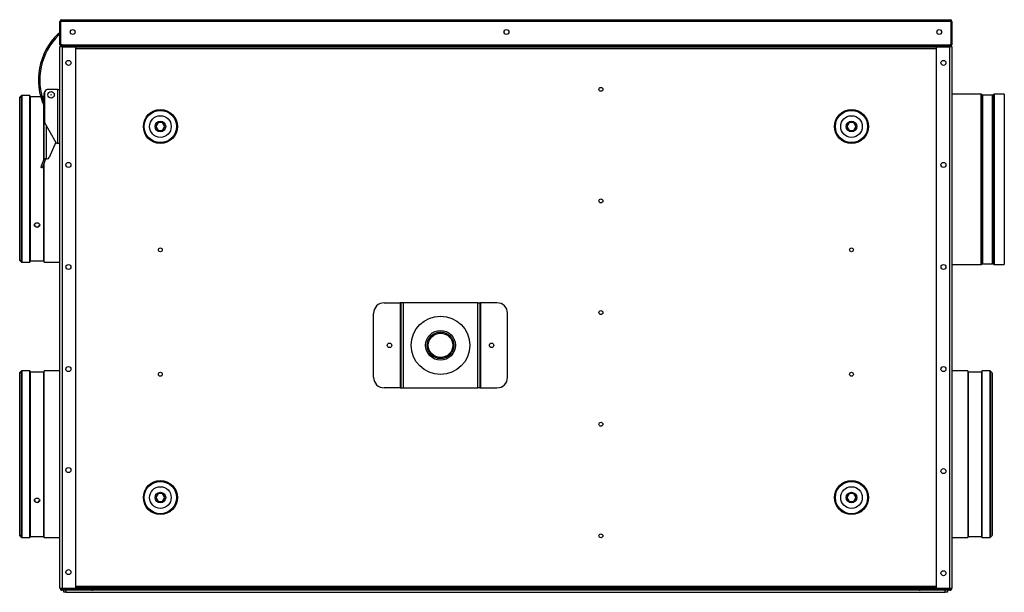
# Model space of a CAD drawing. Header units: millimetres. Extents: x 236 to 3393, y 257 to 3307.
# Tile 4 of 9: x 1115 to 2041, y 2768 to 3307. Entities that reach past the tile are written whole.
import ezdxf

# ---------------------------------------------------------------- set-up
doc = ezdxf.new("R2010")
doc.units = ezdxf.units.MM
for name, color, linetype in [('BURTA', 7, 'Continuous'), ('Domyślne', 7, 'Continuous'), ('DRZWI_ZEW_H', 7, 'Continuous'), ('KOLNIERZ_160', 7, 'Continuous'), ('KOLNIERZ_160_PK', 7, 'Continuous'), ('MOC_REKU_TYŁ_NOW', 7, 'Continuous'), ('OBUDOWA_H', 7, 'Continuous'), ('PODLOGA_SKOS', 7, 'Continuous'), ('STOPKA', 7, 'Continuous'), ('TACKA_350V3', 7, 'Continuous'), ('TYL_DOL_SKOS', 7, 'Continuous'), ('UCHWYT_SYFONU_2S', 7, 'Continuous')]:
    doc.layers.add(name, color=color, linetype=linetype)

# ---------------------------------------------------------------- blocks, each defined once
blk = doc.blocks.new('SE4')
at = {"layer": 'BURTA', "color": 7, "linetype": 'Continuous'}
for p, q in [((1150.69, 3241.36), (1141.43, 3241.36)), ((1144.31, 3241.51), (1142.13, 3241.51)), ((1150.69, 3241.36), (1152.93, 3241.36)), ((1150.69, 3241.36), (1150.69, 3190.56)), ((1138.13, 3176.26), (1138.13, 3237.51)), ((1138.43, 3238.36), (1138.43, 3210.71)), ((1149.4, 3191.31), (1138.63, 3209.96)), ((1140.37, 3176.26), (1140.37, 3206.95)), ((1149.06, 3191.89), (1142.95, 3177.48)), ((1152.93, 3190.56), (1150.69, 3190.56)), ((1150.69, 3190.56), (1150.69, 3190.56)), ((1138.13, 3176.22), (1138.13, 3176.26)), ((1140.37, 3176.26), (1138.13, 3176.26)), ((1139.63, 3176.22), (1139.63, 3176.26)), ((1140.37, 3176.26), (1141.11, 3176.26)), ((1135.2, 3168.04), (1135.71, 3169.45)), ((1136.61, 3167.52), (1135.2, 3168.04)), ((1135.71, 3169.45), (1138.08, 3175.97)), ((1135.71, 3169.45), (1137.12, 3168.93)), ((1137.12, 3168.93), (1136.61, 3167.52)), ((1137.12, 3168.93), (1139.49, 3175.46))]:
    blk.add_line(p, q, dxfattribs=at)
for radius in [3, 0.172]:
    blk.add_circle((1144.63, 3236.36), radius, dxfattribs=at)
for centre, radius, start, end in [((1193, 3250.43), 60.2, 134.36148, 204.31258), ((1193, 3250.43), 59, 134.36148, 201.58886), ((1153.15, 3291.19), 3.2, 93.88735, 134.36148), ((1153.15, 3291.19), 2, 96.22725, 134.36148), ((1141.43, 3238.36), 3, 90, 180), ((1142.13, 3237.51), 4, 90, 108.26532), ((1144.31, 3236.51), 5, 75.93013, 90), ((1142.13, 3237.51), 4, 153.94666, 180), ((1139.93, 3210.71), 1.5, 180, 210), ((1150.69, 3192.06), 1.5, 210, 269.89972), ((1141.11, 3178.26), 2, 270, 337), ((1137.39, 3176.22), 0.737, 340, 0), ((1137.39, 3176.22), 2.24, 340, 0)]:
    blk.add_arc(centre, radius, start, end, dxfattribs=at)
at = {"layer": 'DRZWI_ZEW_H', "color": 7, "linetype": 'Continuous'}
for p, q in [((1154.63, 3306.96), (1990.23, 3306.96)), ((1154.63, 3305.26), (1154.63, 3306.96)), ((1279.27, 3307.05), (1279.27, 3306.96)), ((1293.07, 3306.96), (1293.07, 3307.05)), ((1311.35, 3307.05), (1311.35, 3306.96)), ((1322.42, 3307.05), (1322.42, 3306.96)), ((1336.23, 3306.96), (1336.23, 3307.05)), ((1990.23, 3305.26), (1990.23, 3306.96)), ((1152.93, 3283.46), (1152.93, 3305.26)), ((1153.43, 3305.26), (1152.93, 3305.26)), ((1153.63, 3305.26), (1153.43, 3305.26)), ((1154.63, 3305.26), (1153.63, 3305.26)), ((1153.63, 3305.26), (1153.63, 3283.46)), ((1990.23, 3305.26), (1154.63, 3305.26)), ((1991.23, 3305.26), (1990.23, 3305.26)), ((1991.23, 3283.46), (1991.23, 3305.26)), ((1991.23, 3305.26), (1991.43, 3305.26)), ((1991.93, 3305.26), (1991.43, 3305.26)), ((1991.93, 3305.26), (1991.93, 3283.46)), ((1152.93, 3283.46), (1153.63, 3283.46)), ((1153.63, 3283.46), (1991.23, 3283.46)), ((1991.23, 3283.46), (1991.93, 3283.46))]:
    blk.add_line(p, q, dxfattribs=at)
for centre in [(1164.93, 3295.46), (1572.93, 3295.46), (1979.93, 3295.46)]:
    blk.add_circle(centre, 2.25, dxfattribs=at)
for centre, radius, start, end in [((1154.63, 3305.26), 1.7, 90, 180), ((1154.63, 3305.26), 1, 90, 180), ((1990.23, 3305.26), 1.7, 0, 90), ((1990.23, 3305.26), 1, 0, 90)]:
    blk.add_arc(centre, radius, start, end, dxfattribs=at)
at = {"layer": 'KOLNIERZ_160', "color": 7, "linetype": 'Continuous'}
for p, q in [((2019.39, 3236.87), (1991.93, 3236.87)), ((2019.39, 3076.87), (2019.39, 3236.87)), ((2019.96, 3236.63), (2019.96, 3077.1)), ((2020.2, 3236.39), (2019.96, 3236.63)), ((2020.2, 3077.34), (2020.2, 3236.39)), ((2020.76, 3236.16), (2020.76, 3077.57)), ((2030.1, 3236.16), (2020.76, 3236.16)), ((2030.1, 3077.57), (2030.1, 3236.16)), ((2030.9, 3236.63), (2030.67, 3236.39)), ((2030.67, 3236.39), (2030.67, 3077.34)), ((2030.9, 3077.1), (2030.9, 3236.63)), ((2031.47, 3236.87), (2031.47, 3076.87)), ((2041.14, 3236.87), (2031.47, 3236.87)), ((2041.14, 3236.87), (2041.14, 3076.87)), ((1991.93, 3076.87), (2019.39, 3076.87)), ((2019.96, 3077.1), (2020.2, 3077.34)), ((2020.76, 3077.57), (2030.1, 3077.57)), ((2030.67, 3077.34), (2030.9, 3077.1)), ((2031.47, 3076.87), (2041.14, 3076.87))]:
    blk.add_line(p, q, dxfattribs=at)
for centre, start, end in [((2019.39, 3236.07), 45, 90), ((2020.76, 3236.96), 225, 270), ((2030.1, 3236.96), 270, 315), ((2031.47, 3236.07), 90, 135), ((2019.39, 3077.67), 270, 315), ((2020.76, 3076.77), 90, 135), ((2030.1, 3076.77), 45, 90), ((2031.47, 3077.67), 225, 270)]:
    blk.add_arc(centre, 0.8, start, end, dxfattribs=at)
at = {"layer": 'KOLNIERZ_160_PK', "color": 7, "linetype": 'Continuous'}
for p, q in [((1115.12, 3081.16), (1115.12, 3233.57)), ((1116.92, 3235.66), (1115.33, 3234.07)), ((1115.33, 3080.66), (1115.33, 3234.07)), ((1116.92, 3079.07), (1116.92, 3235.66)), ((1117.41, 3078.87), (1117.41, 3235.87)), ((1124.72, 3235.87), (1117.41, 3235.87)), ((1124.72, 3078.87), (1124.72, 3235.87)), ((1125.17, 3234.64), (1124.72, 3235.87)), ((1125.17, 3080.09), (1125.17, 3234.64)), ((1134.91, 3234.64), (1125.17, 3234.64)), ((1137.69, 3234.64), (1136.15, 3234.64)), ((1138.13, 3235.84), (1137.69, 3234.64)), ((1137.69, 3229.88), (1137.69, 3234.64)), ((1137.69, 3174.89), (1137.69, 3226.66)), ((1137.69, 3080.09), (1137.69, 3170.51)), ((1138.14, 3078.87), (1138.14, 3171.73)), ((1115.33, 3080.66), (1116.92, 3079.07)), ((1117.41, 3078.87), (1124.72, 3078.87)), ((1124.72, 3078.87), (1125.17, 3080.09)), ((1125.17, 3080.09), (1137.69, 3080.09)), ((1137.69, 3080.09), (1138.14, 3078.87)), ((1138.14, 3078.87), (1152.93, 3078.87)), ((1115.12, 2822.16), (1115.12, 2974.57)), ((1116.92, 2976.66), (1115.33, 2975.07)), ((1115.33, 2821.66), (1115.33, 2975.07)), ((1116.92, 2820.07), (1116.92, 2976.66)), ((1117.41, 2819.87), (1117.41, 2976.87)), ((1124.72, 2976.87), (1117.41, 2976.87)), ((1124.72, 2819.87), (1124.72, 2976.87)), ((1125.17, 2975.64), (1124.72, 2976.87)), ((1125.17, 2821.09), (1125.17, 2975.64)), ((1137.69, 2975.64), (1125.17, 2975.64)), ((1138.14, 2976.87), (1137.69, 2975.64)), ((1137.69, 2821.09), (1137.69, 2975.64)), ((1138.14, 2819.87), (1138.14, 2976.87)), ((1152.93, 2976.87), (1138.14, 2976.87)), ((2006.71, 2976.87), (1991.93, 2976.87)), ((2006.71, 2976.87), (2006.71, 2819.87)), ((2007.15, 2975.64), (2006.71, 2976.87)), ((2007.15, 2975.64), (2007.15, 2821.09)), ((2019.68, 2975.64), (2007.15, 2975.64)), ((2020.12, 2976.87), (2019.68, 2975.64)), ((2019.68, 2975.64), (2019.68, 2821.09)), ((2020.12, 2976.87), (2020.12, 2819.87)), ((2027.43, 2976.87), (2020.12, 2976.87)), ((2027.43, 2976.87), (2027.43, 2819.87)), ((2027.93, 2976.66), (2027.93, 2820.07)), ((2029.52, 2975.07), (2027.93, 2976.66)), ((2029.52, 2975.07), (2029.52, 2821.66)), ((2029.72, 2974.57), (2029.72, 2822.16)), ((1115.33, 2821.66), (1116.92, 2820.07)), ((1117.41, 2819.87), (1124.72, 2819.87)), ((1124.72, 2819.87), (1125.17, 2821.09)), ((1125.17, 2821.09), (1137.69, 2821.09)), ((1137.69, 2821.09), (1138.14, 2819.87)), ((1138.14, 2819.87), (1152.93, 2819.87)), ((1991.93, 2819.87), (2006.71, 2819.87)), ((2006.71, 2819.87), (2007.15, 2821.09)), ((2007.15, 2821.09), (2019.68, 2821.09)), ((2019.68, 2821.09), (2020.12, 2819.87)), ((2020.12, 2819.87), (2027.43, 2819.87)), ((2027.93, 2820.07), (2029.52, 2821.66))]:
    blk.add_line(p, q, dxfattribs=at)
for centre, start, end in [((1115.82, 3233.57), 134.91218, 180), ((1117.41, 3235.17), 90, 135), ((1115.82, 3081.16), 180, 225.08782), ((1117.41, 3079.57), 225, 270), ((1115.82, 2974.57), 134.91218, 180), ((1117.41, 2976.17), 90, 135), ((2027.43, 2976.17), 45, 90), ((2029.02, 2974.57), 0, 45.08782), ((1115.82, 2822.16), 180, 225.08782), ((1117.41, 2820.57), 225, 270), ((2027.43, 2820.57), 270, 315), ((2029.02, 2822.16), 314.91218, 0)]:
    blk.add_arc(centre, 0.7, start, end, dxfattribs=at)
for centre in [(1131.43, 3114.1), (1131.43, 2855.1)]:
    blk.add_ellipse(centre, major_axis=(-2.5, 0), ratio=0.821054, start_param=0, end_param=3.141593, dxfattribs=at)
for points in [[(1131.43, 3116.06), (1130.77, 3116.06), (1130.12, 3115.83), (1129.2, 3115.05), (1128.93, 3114.51), (1128.93, 3113.43), (1129.2, 3112.89), (1130.13, 3112.13), (1130.78, 3111.92), (1132.08, 3111.92), (1132.74, 3112.14), (1133.66, 3112.89), (1133.93, 3113.42), (1133.93, 3114.51), (1133.66, 3115.05), (1132.74, 3115.83), (1132.09, 3116.06), (1131.43, 3116.06)], [(1131.43, 2857.06), (1130.77, 2857.06), (1130.12, 2856.83), (1129.2, 2856.05), (1128.93, 2855.51), (1128.93, 2854.43), (1129.2, 2853.89), (1130.13, 2853.13), (1130.78, 2852.92), (1132.08, 2852.92), (1132.74, 2853.14), (1133.66, 2853.89), (1133.93, 2854.42), (1133.93, 2855.51), (1133.66, 2856.05), (1132.74, 2856.83), (1132.09, 2857.06), (1131.43, 2857.06)]]:
    blk.add_open_spline(points, degree=3, knots=[0, 0, 0, 0, 0.125, 0.125, 0.25, 0.25, 0.375, 0.375, 0.5, 0.5, 0.625, 0.625, 0.75, 0.75, 0.875, 0.875, 1, 1, 1, 1], dxfattribs=at)
at = {"layer": 'MOC_REKU_TYŁ_NOW', "color": 7, "linetype": 'Continuous'}
for p, q in [((1156.58, 2768.46), (1156.58, 2770.46)), ((1158.58, 2770.46), (1158.58, 2768.46)), ((1985.58, 2768.46), (1985.58, 2770.46)), ((1987.58, 2770.46), (1987.58, 2768.46)), ((1158.58, 2768.46), (1156.58, 2768.46)), ((1158.58, 2768.46), (1985.58, 2768.46)), ((1987.58, 2768.46), (1985.58, 2768.46))]:
    blk.add_line(p, q, dxfattribs=at)
at = {"layer": 'OBUDOWA_H', "color": 7, "linetype": 'Continuous'}
for p, q in [((1154.93, 3281.46), (1152.93, 3281.46)), ((1152.93, 2772.46), (1152.93, 3281.46)), ((1154.93, 3283.46), (1154.93, 3282.46)), ((1154.93, 3282.17), (1154.93, 3282.46)), ((1154.93, 3282.46), (1182.93, 3282.46)), ((1154.93, 3281.46), (1154.93, 3282.17)), ((1167.93, 3281.46), (1154.93, 3281.46)), ((1154.93, 3281.46), (1154.93, 2772.46)), ((1167.93, 2772.46), (1167.93, 3281.46)), ((1182.93, 3283.46), (1182.93, 3282.46)), ((1182.93, 3282.46), (1183.93, 3282.46)), ((1183.93, 3282.46), (1183.93, 3283.46)), ((1183.93, 3282.46), (1960.93, 3282.46)), ((1960.93, 3282.46), (1960.93, 3283.46)), ((1961.93, 3282.46), (1960.93, 3282.46)), ((1961.93, 3283.46), (1961.93, 3282.46)), ((1961.93, 3282.46), (1989.93, 3282.46)), ((1989.93, 3281.46), (1976.93, 3281.46)), ((1976.93, 3281.46), (1976.93, 2772.46)), ((1989.93, 3283.46), (1989.93, 3282.46)), ((1989.93, 3282.17), (1989.93, 3282.46)), ((1989.93, 3282.17), (1989.93, 3281.46)), ((1989.93, 2772.46), (1989.93, 3281.46)), ((1991.93, 3281.46), (1989.93, 3281.46)), ((1991.93, 3281.46), (1991.93, 2772.46)), ((1152.93, 2772.46), (1154.93, 2772.46)), ((1154.93, 2771.75), (1154.93, 2772.46)), ((1154.93, 2772.46), (1167.93, 2772.46)), ((1154.93, 2771.75), (1154.93, 2771.46)), ((1154.93, 2770.46), (1154.93, 2771.46)), ((1182.93, 2771.46), (1154.93, 2771.46)), ((1182.93, 2770.46), (1154.93, 2770.46)), ((1976.93, 2772.46), (1167.93, 2772.46)), ((1182.93, 2771.46), (1183.93, 2771.46)), ((1182.93, 2770.46), (1182.93, 2771.46)), ((1182.93, 2770.46), (1183.93, 2770.46)), ((1960.93, 2771.46), (1183.93, 2771.46)), ((1183.93, 2771.46), (1183.93, 2770.46)), ((1960.93, 2770.46), (1183.93, 2770.46)), ((1960.93, 2771.46), (1960.93, 2770.46)), ((1960.93, 2771.46), (1961.93, 2771.46)), ((1960.93, 2770.46), (1961.93, 2770.46)), ((1989.93, 2771.46), (1961.93, 2771.46)), ((1961.93, 2770.46), (1961.93, 2771.46)), ((1989.93, 2770.46), (1961.93, 2770.46)), ((1976.93, 2772.46), (1989.93, 2772.46)), ((1989.93, 2772.46), (1991.93, 2772.46)), ((1989.93, 2772.46), (1989.93, 2771.75)), ((1989.93, 2771.75), (1989.93, 2771.46)), ((1989.93, 2770.46), (1989.93, 2771.46))]:
    blk.add_line(p, q, dxfattribs=at)
for centre in [(1160.93, 3266.46), (1983.93, 3266.46), (1160.93, 3170.46), (1983.93, 3170.46), (1160.93, 3074.46), (1983.93, 3074.46), (1160.93, 2978.46), (1983.93, 2978.46), (1160.93, 2883.46), (1983.93, 2882.46), (1160.93, 2787.46), (1983.93, 2786.46)]:
    blk.add_circle(centre, 2.35, dxfattribs=at)
for centre, radius, start, end in [((1154.93, 3281.46), 2, 90, 180), ((1154.93, 3281.46), 1, 90, 180), ((1989.93, 3281.46), 2, 0, 90), ((1989.93, 3281.46), 1, 0, 90), ((1154.93, 2772.46), 2, 180, 270), ((1154.93, 2772.46), 1, 180, 270), ((1156.03, 2773.69), 2.23, 240.22694, 268.40098), ((1988.82, 2773.69), 2.23, 271.59902, 299.77306), ((1989.93, 2772.46), 2, 270, 0), ((1989.93, 2772.46), 1, 270, 0)]:
    blk.add_arc(centre, radius, start, end, dxfattribs=at)
at = {"layer": 'PODLOGA_SKOS', "color": 7, "linetype": 'Continuous'}
for p, q in [((1155.12, 3281.57), (1155.12, 3282.37)), ((1155.12, 3282.37), (1170.12, 3282.37)), ((1170.12, 3282.37), (1974.72, 3282.37)), ((1170.12, 3282.37), (1170.12, 3281.57)), ((1974.72, 3281.57), (1974.72, 3282.37)), ((1974.72, 3282.37), (1989.72, 3282.37)), ((1989.72, 3282.37), (1989.72, 3281.57))]:
    blk.add_line(p, q, dxfattribs=at)
at = {"layer": 'STOPKA', "color": 7, "linetype": 'Continuous'}
for centre, radius in [((1247.42, 3206.57), 16), ((1897.42, 3206.57), 16), ((1247.42, 3206.57), 15.17), ((1247.42, 3206.57), 10.18), ((1897.42, 3206.57), 15.17), ((1897.42, 3206.57), 10.18), ((1247.42, 3206.57), 5), ((1897.42, 3206.57), 5), ((1247.42, 2857.57), 16), ((1247.42, 2857.57), 15.17), ((1897.42, 2857.57), 16), ((1897.42, 2857.57), 15.17), ((1247.42, 2857.57), 10.18), ((1247.42, 2857.57), 5), ((1897.42, 2857.57), 10.18), ((1897.42, 2857.57), 5)]:
    blk.add_circle(centre, radius, dxfattribs=at)
at = {"layer": 'TACKA_350V3', "color": 7, "linetype": 'Continuous'}
for radius in [12.5, 11.5]:
    blk.add_circle((1510.92, 3000.77), radius, dxfattribs=at)
at = {"layer": 'TYL_DOL_SKOS', "color": 7, "linetype": 'Continuous'}
for p, q in [((1155.12, 3281.57), (1989.72, 3281.57)), ((1155.12, 3281.57), (1155.12, 3281.46)), ((1976.93, 3279.77), (1167.93, 3279.77)), ((1989.72, 3281.46), (1989.72, 3281.57)), ((1245.29, 3210.27), (1243.15, 3206.57)), ((1243.15, 3206.57), (1245.29, 3202.87)), ((1249.56, 3210.27), (1245.29, 3210.27)), ((1251.7, 3206.57), (1249.56, 3210.27)), ((1249.56, 3202.87), (1251.7, 3206.57)), ((1895.29, 3210.27), (1893.15, 3206.57)), ((1893.15, 3206.57), (1895.29, 3202.87)), ((1899.56, 3210.27), (1895.29, 3210.27)), ((1901.7, 3206.57), (1899.56, 3210.27)), ((1899.56, 3202.87), (1901.7, 3206.57)), ((1245.29, 3202.87), (1249.56, 3202.87)), ((1895.29, 3202.87), (1899.56, 3202.87)), ((1245.29, 2861.27), (1243.15, 2857.57)), ((1243.15, 2857.57), (1245.29, 2853.87)), ((1249.56, 2861.27), (1245.29, 2861.27)), ((1245.29, 2853.87), (1249.56, 2853.87)), ((1251.7, 2857.57), (1249.56, 2861.27)), ((1249.56, 2853.87), (1251.7, 2857.57)), ((1895.29, 2861.27), (1893.15, 2857.57)), ((1893.15, 2857.57), (1895.29, 2853.87)), ((1899.56, 2861.27), (1895.29, 2861.27)), ((1895.29, 2853.87), (1899.56, 2853.87)), ((1901.7, 2857.57), (1899.56, 2861.27)), ((1899.56, 2853.87), (1901.7, 2857.57)), ((1167.93, 2774.37), (1976.93, 2774.37)), ((1976.93, 2772.57), (1167.93, 2772.57))]:
    blk.add_line(p, q, dxfattribs=at)
for centre, radius in [((1661.73, 3241.57), 1.85), ((1661.73, 3136.57), 1.85), ((1247.42, 3090.57), 1.85), ((1897.42, 3090.57), 1.85), ((1661.73, 3031.57), 1.85), ((1510.92, 3000.77), 14), ((1247.42, 2973.57), 1.85), ((1897.42, 2973.57), 1.85), ((1661.73, 2926.57), 1.85), ((1661.73, 2821.57), 1.85)]:
    blk.add_circle(centre, radius, dxfattribs=at)
at = {"layer": 'UCHWYT_SYFONU_2S', "color": 7, "linetype": 'Continuous'}
for p, q in [((1457.92, 3040.77), (1472.92, 3040.77)), ((1473.92, 3040.77), (1472.92, 3040.77)), ((1472.92, 3040.77), (1472.92, 2960.77)), ((1473.92, 2960.77), (1473.92, 3040.77)), ((1475.92, 3040.77), (1473.92, 3040.77)), ((1545.92, 3040.77), (1475.92, 3040.77)), ((1475.92, 3040.77), (1475.92, 2960.77)), ((1545.92, 3040.77), (1547.92, 3040.77)), ((1545.92, 2960.77), (1545.92, 3040.77)), ((1548.92, 3040.77), (1547.92, 3040.77)), ((1547.92, 3040.77), (1547.92, 2960.77)), ((1548.92, 2960.77), (1548.92, 3040.77)), ((1563.92, 3040.77), (1548.92, 3040.77)), ((1447.92, 2970.77), (1447.92, 3030.77)), ((1573.92, 2970.77), (1573.92, 3030.77)), ((1472.92, 2960.77), (1457.92, 2960.77)), ((1472.92, 2960.77), (1473.92, 2960.77)), ((1473.92, 2960.77), (1475.92, 2960.77)), ((1475.92, 2960.77), (1545.92, 2960.77)), ((1547.92, 2960.77), (1545.92, 2960.77)), ((1547.92, 2960.77), (1548.92, 2960.77)), ((1548.92, 2960.77), (1563.92, 2960.77))]:
    blk.add_line(p, q, dxfattribs=at)
for centre, radius in [((1510.92, 3000.77), 27.5), ((1462.92, 3000.77), 2.1), ((1558.92, 3000.77), 2.1)]:
    blk.add_circle(centre, radius, dxfattribs=at)
for centre, start, end in [((1457.92, 3030.77), 90, 180), ((1563.92, 3030.77), 0, 90), ((1457.92, 2970.77), 180, 270), ((1563.92, 2970.77), 270, 0)]:
    blk.add_arc(centre, 10, start, end, dxfattribs=at)

msp = doc.modelspace()

# ---------------------------------------------------------------- block references
at = {"layer": 'Domyślne'}
msp.add_blockref('SE4', (0, 0), dxfattribs=at)

doc.saveas('drawing.dxf')
